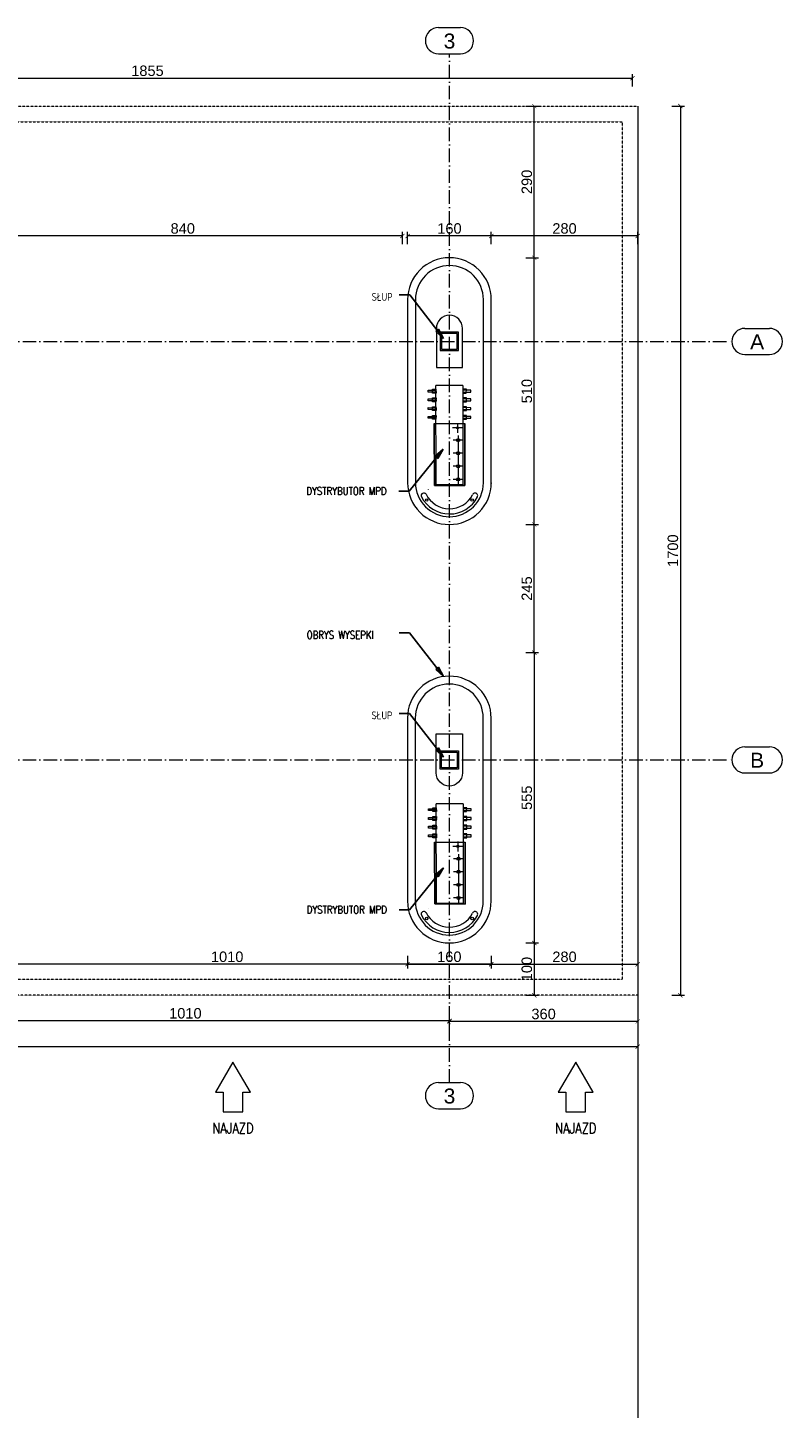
# Model space of a CAD drawing. Extents: x 64716 to 7565828, y -160732 to 5881792.
# Tile 140 of 160: x 282535 to 296969, y -39484 to -13086. Entities that reach past the tile are written whole.
import ezdxf

# ---------------------------------------------------------------- set-up
doc = ezdxf.new("R2010")
doc.units = 0
doc.header["$MEASUREMENT"] = 0
for name, pattern in [('DASHDOT', [20, 13, -3.4, 0.2, -3.4]), ('DASHED', [19.05, 12.7, -6.35]), ('Przerywana', [500, 300, -200])]:
    doc.linetypes.add(name, pattern=pattern)
for name, color, linetype, lineweight in [('-AGP1_widokowe', 7, 'Continuous', 15), ('a___wymiary', 46, 'Continuous', 18), ('BK_Opisy', 31, 'Continuous', 20), ('BK_Osie', 6, 'DASHDOT', 5), ('linii', 7, 'Continuous', 15), ('Wiata', 250, 'Continuous', 20)]:
    doc.layers.add(name, color=color, linetype=linetype, lineweight=lineweight)
for name, color, linetype in [('100_rzut_okna', 1, 'Continuous'), ('g dystrybutory', 7, 'Continuous'), ('TB_WYMIAROWANIE', 5, 'Continuous')]:
    doc.layers.add(name, color=color, linetype=linetype)
doc.layers.add('SHARY', color=7, linetype='Continuous', lineweight=15, true_color=0xa5a5a5)
doc.styles.add('ARIAL', font='arial.ttf')
doc.styles.add('ROMANS', font='simplex.shx', dxfattribs={"width": 0.8, "oblique": 15})
doc.styles.add('styl1', font='simplex.shx', dxfattribs={"oblique": 5})
doc.dimstyles.new('1_100', dxfattribs={"dimscale": 10, "dimtxt": 25, "dimasz": 20, "dimexe": 10, "dimexo": 10, "dimgap": 1, "dimtad": 0, "dimdec": 0, "dimzin": 0, "dimdsep": 46, "dimtxsty": 'ROMANS', "dimblk1": 'OBLIQUE', "dimblk2": 'OBLIQUE', "dimsah": 1, "dimcen": 0, "dimdle": 10, "dimclrd": 256, "dimclre": 256, "dimclrt": 2, "dimadec": 0, "dimazin": 0, "dimtfac": 0.4, "dimtdec": 0, "dimtmove": 0, "dimatfit": 3, "dimldrblk": 'CLOSEDBLANK', "dimfxl": 1, "dimtvp": 1, "dimtolj": 1, "dimtzin": 0, "dimarcsym": 0})
doc.dimstyles.new('mosstowy 1-100', dxfattribs={"dimscale": 20, "dimtxt": 10, "dimasz": 4, "dimexe": 4, "dimexo": 4, "dimgap": 2, "dimtad": 1, "dimdec": 0, "dimlfac": 0.1, "dimtxsty": 'ARIAL', "dimblk": 'ARCHTICK', "dimcen": 4, "dimclrd": 4, "dimclre": 4, "dimclrt": 256, "dimadec": 0, "dimazin": 0, "dimtfac": 1, "dimtdec": 0, "dimtmove": 1, "dimatfit": 3, "dimfxl": 8, "dimfxlon": 1, "dimlwd": 9, "dimlwe": 9, "dimarcsym": 0})

# ---------------------------------------------------------------- blocks, each defined once
blk = doc.blocks.new('_ArchTick')
at = {"layer": '100_rzut_okna', "color": 0, "linetype": 'Continuous', "const_width": 0.15}
blk.add_lwpolyline([(-0.5, -0.5), (0.5, 0.5)], dxfattribs=at)
blk = doc.blocks.new('*D1404')
at = {"layer": 'a___wymiary', "color": 4, "lineweight": 9}
for p, q in [((292064, -25035), (292304, -25035)), ((292224, -25035), (292224, -30585)), ((292064, -30585), (292304, -30585))]:
    blk.add_line(p, q, dxfattribs=at)
at = {"layer": 'Defpoints', "color": 0}
for p in [(290602, -25035), (290602, -30585), (292224, -30585)]:
    blk.add_point(p, dxfattribs=at)
at = {"layer": 'a___wymiary', "color": 4, "lineweight": 9, "xscale": 80, "yscale": 80, "zscale": 80}
for p, rotation in [((292224, -25035), 90), ((292224, -30585), 270)]:
    blk.add_blockref('_ArchTick', p, dxfattribs=dict(at, rotation=rotation))
at = {"layer": 'a___wymiary', "insert": (292082, -27810), "char_height": 200, "attachment_point": 5, "rotation": 90, "style": 'ARIAL'}
blk.add_mtext('555', dxfattribs=at)
blk = doc.blocks.new('*D1405')
at = {"layer": 'a___wymiary', "color": 4, "lineweight": 9}
for p, q in [((292064, -22585), (292304, -22585)), ((292224, -25035), (292224, -22585)), ((292064, -25035), (292304, -25035))]:
    blk.add_line(p, q, dxfattribs=at)
at = {"layer": 'Defpoints', "color": 0}
for p in [(290602, -22585), (292224, -22585), (290602, -25035)]:
    blk.add_point(p, dxfattribs=at)
at = {"layer": 'a___wymiary', "color": 4, "lineweight": 9, "xscale": 80, "yscale": 80, "zscale": 80}
for p, rotation in [((292224, -22585), 90), ((292224, -25035), 270)]:
    blk.add_blockref('_ArchTick', p, dxfattribs=dict(at, rotation=rotation))
at = {"layer": 'a___wymiary', "insert": (292082, -23810), "char_height": 200, "attachment_point": 5, "rotation": 90, "style": 'ARIAL'}
blk.add_mtext('245', dxfattribs=at)
blk = doc.blocks.new('*D1406')
at = {"layer": 'a___wymiary', "color": 4, "lineweight": 9}
for p, q in [((292064, -17487), (292304, -17487)), ((292224, -22585), (292224, -17487)), ((292064, -22585), (292304, -22585))]:
    blk.add_line(p, q, dxfattribs=at)
at = {"layer": 'Defpoints', "color": 0}
for p in [(290602, -17487), (292224, -17487), (290602, -22585)]:
    blk.add_point(p, dxfattribs=at)
at = {"layer": 'a___wymiary', "color": 4, "lineweight": 9, "xscale": 80, "yscale": 80, "zscale": 80}
for p, rotation in [((292224, -17487), 90), ((292224, -22585), 270)]:
    blk.add_blockref('_ArchTick', p, dxfattribs=dict(at, rotation=rotation))
at = {"layer": 'a___wymiary', "insert": (292082, -20036), "char_height": 200, "attachment_point": 5, "rotation": 90, "style": 'ARIAL'}
blk.add_mtext('510', dxfattribs=at)
blk = doc.blocks.new('*D1407')
at = {"layer": 'a___wymiary', "color": 4, "lineweight": 9}
for p, q in [((280502, -32234), (280502, -31994)), ((290602, -32074), (280502, -32074)), ((290602, -32234), (290602, -31994))]:
    blk.add_line(p, q, dxfattribs=at)
at = {"layer": 'Defpoints', "color": 0}
for p in [(280502, -32074), (280502, -32903), (290602, -32903)]:
    blk.add_point(p, dxfattribs=at)
at = {"layer": 'a___wymiary', "color": 4, "lineweight": 9, "xscale": 80, "yscale": 80, "zscale": 80, "rotation": 180}
blk.add_blockref('_ArchTick', (280502, -32074), dxfattribs=at)
at = {"layer": 'a___wymiary', "color": 4, "lineweight": 9, "xscale": 80, "yscale": 80, "zscale": 80}
blk.add_blockref('_ArchTick', (290602, -32074), dxfattribs=at)
at = {"layer": 'a___wymiary', "insert": (285552, -31932), "char_height": 200, "attachment_point": 5, "style": 'ARIAL'}
blk.add_mtext('1010', dxfattribs=at)
blk = doc.blocks.new('*D1410')
at = {"layer": 'a___wymiary', "color": 4, "lineweight": 9}
for p, q in [((294202, -31927), (294202, -32167)), ((290602, -32141), (290602, -32007)), ((294202, -32087), (290602, -32087))]:
    blk.add_line(p, q, dxfattribs=at)
at = {"layer": 'Defpoints', "color": 0}
for p in [(294202, -31586), (290602, -32087), (290602, -32221)]:
    blk.add_point(p, dxfattribs=at)
at = {"layer": 'a___wymiary', "color": 4, "lineweight": 9, "xscale": 80, "yscale": 80, "zscale": 80, "rotation": 180}
blk.add_blockref('_ArchTick', (290602, -32087), dxfattribs=at)
at = {"layer": 'a___wymiary', "color": 4, "lineweight": 9, "xscale": 80, "yscale": 80, "zscale": 80}
blk.add_blockref('_ArchTick', (294202, -32087), dxfattribs=at)
at = {"layer": 'a___wymiary', "insert": (292402, -31945), "char_height": 200, "attachment_point": 5, "style": 'ARIAL'}
blk.add_mtext('360', dxfattribs=at)
blk = doc.blocks.new('*D1415')
at = {"layer": 'a___wymiary', "color": 4, "lineweight": 9}
for p, q in [((291402, -30834), (291402, -31074)), ((294202, -30834), (294202, -31074)), ((291402, -30994), (294202, -30994))]:
    blk.add_line(p, q, dxfattribs=at)
at = {"layer": 'Defpoints', "color": 0}
for p in [(291402, -29622), (294202, -29622), (294202, -30994)]:
    blk.add_point(p, dxfattribs=at)
at = {"layer": 'a___wymiary', "color": 4, "lineweight": 9, "xscale": 80, "yscale": 80, "zscale": 80, "rotation": 180}
blk.add_blockref('_ArchTick', (291402, -30994), dxfattribs=at)
at = {"layer": 'a___wymiary', "color": 4, "lineweight": 9, "xscale": 80, "yscale": 80, "zscale": 80}
blk.add_blockref('_ArchTick', (294202, -30994), dxfattribs=at)
at = {"layer": 'a___wymiary', "insert": (292802, -30852), "char_height": 200, "attachment_point": 5, "style": 'ARIAL'}
blk.add_mtext('280', dxfattribs=at)
blk = doc.blocks.new('*D1416')
at = {"layer": 'a___wymiary', "color": 4, "lineweight": 9}
for p, q in [((292064, -30585), (292304, -30585)), ((292224, -30585), (292224, -31586)), ((292064, -31586), (292304, -31586))]:
    blk.add_line(p, q, dxfattribs=at)
at = {"layer": 'Defpoints', "color": 0}
for p in [(290602, -30585), (290602, -31586), (292224, -31586)]:
    blk.add_point(p, dxfattribs=at)
at = {"layer": 'a___wymiary', "color": 4, "lineweight": 9, "xscale": 80, "yscale": 80, "zscale": 80}
for p, rotation in [((292224, -30585), 90), ((292224, -31586), 270)]:
    blk.add_blockref('_ArchTick', p, dxfattribs=dict(at, rotation=rotation))
at = {"layer": 'a___wymiary', "insert": (292082, -31085), "char_height": 200, "attachment_point": 5, "rotation": 90, "style": 'ARIAL'}
blk.add_mtext('100', dxfattribs=at)
blk = doc.blocks.new('*D1417')
at = {"layer": 'a___wymiary', "color": 4, "lineweight": 9}
for p, q in [((292064, -14586), (292304, -14586)), ((292224, -17486), (292224, -14586)), ((292064, -17486), (292304, -17486))]:
    blk.add_line(p, q, dxfattribs=at)
at = {"layer": 'Defpoints', "color": 0}
for p in [(290602, -14586), (292224, -14586), (290602, -17486)]:
    blk.add_point(p, dxfattribs=at)
at = {"layer": 'a___wymiary', "color": 4, "lineweight": 9, "xscale": 80, "yscale": 80, "zscale": 80}
for p, rotation in [((292224, -14586), 90), ((292224, -17486), 270)]:
    blk.add_blockref('_ArchTick', p, dxfattribs=dict(at, rotation=rotation))
at = {"layer": 'a___wymiary', "insert": (292082, -16036), "char_height": 200, "attachment_point": 5, "rotation": 90, "style": 'ARIAL'}
blk.add_mtext('290', dxfattribs=at)
blk = doc.blocks.new('*D1427')
at = {"layer": 'a___wymiary', "color": 4, "lineweight": 9}
for p, q in [((294857, -14586), (295097, -14586)), ((295017, -14586), (295017, -31586)), ((294857, -31586), (295097, -31586))]:
    blk.add_line(p, q, dxfattribs=at)
at = {"layer": 'Defpoints', "color": 0}
for p in [(294102, -14586), (294102, -31586), (295017, -31586)]:
    blk.add_point(p, dxfattribs=at)
at = {"layer": 'a___wymiary', "color": 4, "lineweight": 9, "xscale": 80, "yscale": 80, "zscale": 80}
for p, rotation in [((295017, -14586), 90), ((295017, -31586), 270)]:
    blk.add_blockref('_ArchTick', p, dxfattribs=dict(at, rotation=rotation))
at = {"layer": 'a___wymiary', "insert": (294875, -23086), "char_height": 200, "attachment_point": 5, "rotation": 90, "style": 'ARIAL'}
blk.add_mtext('1700', dxfattribs=at)
blk = doc.blocks.new('*D1428')
at = {"layer": 'a___wymiary', "color": 4, "lineweight": 9}
for p, q in [((266802, -32407), (266802, -32647)), ((294202, -32407), (294202, -32647)), ((266802, -32567), (294202, -32567))]:
    blk.add_line(p, q, dxfattribs=at)
at = {"layer": 'Defpoints', "color": 0}
for p in [(266802, -31586), (294202, -31586), (294202, -32567)]:
    blk.add_point(p, dxfattribs=at)
at = {"layer": 'a___wymiary', "color": 4, "lineweight": 9, "xscale": 80, "yscale": 80, "zscale": 80, "rotation": 180}
blk.add_blockref('_ArchTick', (266802, -32567), dxfattribs=at)
at = {"layer": 'a___wymiary', "color": 4, "lineweight": 9, "xscale": 80, "yscale": 80, "zscale": 80}
blk.add_blockref('_ArchTick', (294202, -32567), dxfattribs=at)
at = {"layer": 'a___wymiary', "insert": (280502, -32425), "char_height": 200, "attachment_point": 5, "style": 'ARIAL'}
blk.add_mtext('2740', dxfattribs=at)
blk = doc.blocks.new('*D1429')
at = {"layer": 'a___wymiary', "color": 4, "lineweight": 9}
for p, q in [((291402, -17229), (291402, -16989)), ((294202, -17069), (291402, -17069)), ((294202, -17229), (294202, -16989))]:
    blk.add_line(p, q, dxfattribs=at)
at = {"layer": 'Defpoints', "color": 0}
for p in [(291402, -17069), (291402, -18286), (294202, -18283)]:
    blk.add_point(p, dxfattribs=at)
at = {"layer": 'a___wymiary', "color": 4, "lineweight": 9, "xscale": 80, "yscale": 80, "zscale": 80, "rotation": 180}
blk.add_blockref('_ArchTick', (291402, -17069), dxfattribs=at)
at = {"layer": 'a___wymiary', "color": 4, "lineweight": 9, "xscale": 80, "yscale": 80, "zscale": 80}
blk.add_blockref('_ArchTick', (294202, -17069), dxfattribs=at)
at = {"layer": 'a___wymiary', "insert": (292802, -16927), "char_height": 200, "attachment_point": 5, "style": 'ARIAL'}
blk.add_mtext('280', dxfattribs=at)
blk = doc.blocks.new('*D1430')
at = {"layer": 'a___wymiary', "color": 4, "lineweight": 9}
for p, q in [((289802, -17229), (289802, -16989)), ((291402, -17069), (289802, -17069)), ((291402, -17229), (291402, -16989))]:
    blk.add_line(p, q, dxfattribs=at)
at = {"layer": 'Defpoints', "color": 0}
for p in [(289802, -17069), (289802, -18286), (291402, -18286)]:
    blk.add_point(p, dxfattribs=at)
at = {"layer": 'a___wymiary', "color": 4, "lineweight": 9, "xscale": 80, "yscale": 80, "zscale": 80, "rotation": 180}
blk.add_blockref('_ArchTick', (289802, -17069), dxfattribs=at)
at = {"layer": 'a___wymiary', "color": 4, "lineweight": 9, "xscale": 80, "yscale": 80, "zscale": 80}
blk.add_blockref('_ArchTick', (291402, -17069), dxfattribs=at)
at = {"layer": 'a___wymiary', "insert": (290602, -16927), "char_height": 200, "attachment_point": 5, "style": 'ARIAL'}
blk.add_mtext('160', dxfattribs=at)
blk = doc.blocks.new('*D1431')
at = {"layer": 'a___wymiary', "color": 4, "lineweight": 9}
for p, q in [((281302, -17229), (281302, -16989)), ((289702, -17069), (281302, -17069)), ((289702, -17229), (289702, -16989))]:
    blk.add_line(p, q, dxfattribs=at)
at = {"layer": 'Defpoints', "color": 0}
for p in [(281302, -17069), (281302, -18286), (289702, -18286)]:
    blk.add_point(p, dxfattribs=at)
at = {"layer": 'a___wymiary', "color": 4, "lineweight": 9, "xscale": 80, "yscale": 80, "zscale": 80, "rotation": 180}
blk.add_blockref('_ArchTick', (281302, -17069), dxfattribs=at)
at = {"layer": 'a___wymiary', "color": 4, "lineweight": 9, "xscale": 80, "yscale": 80, "zscale": 80}
blk.add_blockref('_ArchTick', (289702, -17069), dxfattribs=at)
at = {"layer": 'a___wymiary', "insert": (285502, -16927), "char_height": 200, "attachment_point": 5, "style": 'ARIAL'}
blk.add_mtext('840', dxfattribs=at)
blk = doc.blocks.new('OSIE')
at = {"color": 251, "linetype": 'Continuous'}
for p, q in [((-23911, 18500), (-23489, 18500)), ((-13811, 18500), (-13389, 18500)), ((-3711, 18500), (-3289, 18500)), ((-23911, 18000), (-23489, 18000)), ((-13811, 18000), (-13389, 18000)), ((-3711, 18000), (-3289, 18000)), ((-29978, 12750), (-29511, 12750)), ((2150, 12750), (2617, 12750)), ((-29978, 12250), (-29511, 12250)), ((2150, 12250), (2617, 12250)), ((-29978, 4750), (-29511, 4750)), ((2150, 4750), (2617, 4750)), ((-29978, 4250), (-29511, 4250)), ((2150, 4250), (2617, 4250)), ((-23911, -1670), (-23489, -1670)), ((-13811, -1670), (-13389, -1670)), ((-3711, -1670), (-3289, -1670)), ((-23911, -2170), (-23489, -2170)), ((-13811, -2170), (-13389, -2170)), ((-3711, -2170), (-3289, -2170))]:
    blk.add_line(p, q, dxfattribs=at)
for centre, start, end in [((-23911, 18250), 90, 270), ((-23489, 18250), 270, 90), ((-13811, 18250), 90, 270), ((-13389, 18250), 270, 90), ((-3711, 18250), 90, 270), ((-3289, 18250), 270, 90), ((-29978, 12500), 90, 270), ((-29511, 12500), 270, 90), ((2150, 12500), 90, 270), ((2617, 12500), 270, 90), ((-29978, 4500), 90, 270), ((-29511, 4500), 270, 90), ((2150, 4500), 90, 270), ((2617, 4500), 270, 90), ((-23911, -1920), 90, 270), ((-23489, -1920), 270, 90), ((-13811, -1920), 90, 270), ((-13389, -1920), 270, 90), ((-3711, -1920), 90, 270), ((-3289, -1920), 270, 90)]:
    blk.add_arc(centre, 250, start, end, dxfattribs=at)
at = {"layer": 'BK_Osie', "color": 251, "ltscale": 20}
for p, q in [((-23700, -1670), (-23700, 18000)), ((-13600, -1670), (-13600, 18000)), ((-3500, -1670), (-3500, 18000)), ((-29261, 12500), (1900, 12500)), ((-29261, 4500), (1900, 4500))]:
    blk.add_line(p, q, dxfattribs=at)
at = {"color": 251, "linetype": 'Continuous', "style": 'ARIAL'}
for s, p in [('1', (-23811, 18100)), ('2', (-13711, 18100)), ('3', (-3611, 18100)), ('A', (-29878, 12350)), ('A', (2250, 12350)), ('B', (-29878, 4350)), ('B', (2250, 4350)), ('1', (-23811, -2070)), ('2', (-13711, -2070)), ('3', (-3611, -2070))]:
    blk.add_text(s, height=287, dxfattribs=at).set_placement(p)
blk = doc.blocks.new('dys')
at = {"layer": 'g dystrybutory', "color": 0, "lineweight": 9, "ltscale": 2}
for p, q in [((4219645, 944803, 0), (4220115, 945011, 0)), ((4220415, 943064, 0), (4219645, 944803, 0)), ((4220111, 943977, 0), (4219729, 944840, 0)), ((4220115, 945011, 0), (4220886, 943272, 0)), ((4219687, 944707, 0), (4219861, 944784, 0)), ((4220415, 943064, 0), (4220886, 943272, 0))]:
    blk.add_line(p, q, dxfattribs=at)
at = {"layer": 'g dystrybutory', "color": 0, "linetype": 'Przerywana', "lineweight": 9, "ltscale": 2}
for p, q in [((4219788, 944478, 0), (4219962, 944555, 0)), ((4219890, 944250, 0), (4220063, 944327, 0)), ((4219991, 944021, 0), (4220164, 944098, 0)), ((4220621, 943951, 0), (4220090, 943716, 0)), ((4220097, 943812, 0), (4220271, 943889, 0)), ((4220591, 943938, 0), (4220120, 943729, 0)), ((4220220, 943764, 0), (4220143, 943938, 0))]:
    blk.add_line(p, q, dxfattribs=at)
at = {"layer": 'g dystrybutory', "color": 0, "lineweight": 9, "ltscale": 2, "elevation": 0}
for points in [[(4220090, 943716), (4219610, 944800), (4220141, 945034), (4220621, 943951)], [(4220646, 943814), (4220632, 943846), (4220768, 943907), (4220782, 943875)], [(4220721, 943645), (4220691, 943711), (4220751, 943738), (4220780, 943671)], [(4220713, 943662), (4220699, 943694), (4220835, 943754), (4220850, 943722)], [(4220175, 943606), (4220161, 943638), (4220024, 943577), (4220038, 943545)], [(4220242, 943453), (4220228, 943485), (4220092, 943425), (4220106, 943393)], [(4220183, 943588), (4220153, 943655), (4220093, 943629), (4220123, 943562)], [(4220250, 943436), (4220220, 943503), (4220161, 943476), (4220190, 943410)], [(4220788, 943492), (4220759, 943559), (4220818, 943586), (4220848, 943519)], [(4220781, 943510), (4220766, 943542), (4220903, 943602), (4220917, 943570)], [(4220310, 943301), (4220295, 943333), (4220159, 943273), (4220173, 943241)], [(4220317, 943284), (4220288, 943351), (4220228, 943324), (4220258, 943257)], [(4220856, 943340), (4220826, 943407), (4220886, 943433), (4220915, 943366)], [(4220848, 943358), (4220834, 943389), (4220970, 943450), (4220984, 943418)], [(4220377, 943149), (4220363, 943181), (4220226, 943120), (4220241, 943088)], [(4220385, 943132), (4220355, 943198), (4220296, 943172), (4220325, 943105)]]:
    blk.add_lwpolyline(points, close=True, dxfattribs=at)
blk.add_lwpolyline([(4220621, 943951), (4220141, 945034), (4219610, 944800), (4220090, 943716)], dxfattribs=at)
at = {"layer": 'g dystrybutory', "color": 0, "linetype": 'Przerywana', "lineweight": 9, "ltscale": 2, "elevation": 0}
blk.add_lwpolyline([(4220653, 943797), (4220624, 943864), (4220683, 943890), (4220713, 943823)], close=True, dxfattribs=at)
at = {"layer": 'g dystrybutory', "color": 0, "lineweight": 9, "ltscale": 2}
for centre, radius in [((4219772, 944744, 0), 30), ((4219873, 944516, 0), 30), ((4219974, 944287, 0), 30), ((4220075, 944059, 0), 30), ((4220182, 943849, 0), 21)]:
    blk.add_circle(centre, radius, dxfattribs=at)
at = {"layer": 'g dystrybutory', "color": 0, "lineweight": 9, "extrusion": (-4.68905e-07, 1.03899e-06, 1)}
blk.add_arc((4219915, 944760, -1), 500, 52.5735, 52.6208, dxfattribs=at)
blk = doc.blocks.new('fgdfgdg')
at = {"layer": 'linii', "color": 0, "linetype": 'Continuous'}
for centre in [(7387285.627, 5664768.655), (7387286.352, 5664768.173)]:
    blk.add_circle(centre, 0.025, dxfattribs=at)
for centre, radius, start, end in [((7387286.174, 5664768.691), 0.6, 173.0946, 299.0991), ((7387285.627, 5664768.754), 0.0502, 359.6409, 169.8157), ((7387286.174, 5664768.691), 0.5, 172.7678, 298.7723), ((7387286.444, 5664768.212), 0.0502, 295.8202, 125.6453)]:
    blk.add_arc(centre, radius, start, end, dxfattribs=at)
blk = doc.blocks.new('*D1437')
at = {"layer": 'a___wymiary', "color": 4, "lineweight": 9}
for p, q in [((292064, -17487), (292304, -17487)), ((292224, -22585), (292224, -17487)), ((292064, -22585), (292304, -22585))]:
    blk.add_line(p, q, dxfattribs=at)
at = {"layer": 'Defpoints', "color": 0}
for p in [(290602, -17487), (292224, -17487), (290602, -22585)]:
    blk.add_point(p, dxfattribs=at)
at = {"layer": 'a___wymiary', "color": 4, "lineweight": 9, "xscale": 80, "yscale": 80, "zscale": 80}
for p, rotation in [((292224, -17487), 90), ((292224, -22585), 270)]:
    blk.add_blockref('_ArchTick', p, dxfattribs=dict(at, rotation=rotation))
at = {"layer": 'a___wymiary', "insert": (292082, -20036), "char_height": 200, "attachment_point": 5, "rotation": 90, "style": 'ARIAL'}
blk.add_mtext('510', dxfattribs=at)
blk = doc.blocks.new('*D1438')
at = {"layer": 'a___wymiary', "color": 4, "lineweight": 9}
for p, q in [((289802, -17229), (289802, -16989)), ((291402, -17069), (289802, -17069)), ((291402, -17229), (291402, -16989))]:
    blk.add_line(p, q, dxfattribs=at)
at = {"layer": 'Defpoints', "color": 0}
for p in [(289802, -17069), (289802, -18286), (291402, -18286)]:
    blk.add_point(p, dxfattribs=at)
at = {"layer": 'a___wymiary', "color": 4, "lineweight": 9, "xscale": 80, "yscale": 80, "zscale": 80, "rotation": 180}
blk.add_blockref('_ArchTick', (289802, -17069), dxfattribs=at)
at = {"layer": 'a___wymiary', "color": 4, "lineweight": 9, "xscale": 80, "yscale": 80, "zscale": 80}
blk.add_blockref('_ArchTick', (291402, -17069), dxfattribs=at)
at = {"layer": 'a___wymiary', "insert": (290602, -16927), "char_height": 200, "attachment_point": 5, "style": 'ARIAL'}
blk.add_mtext('160', dxfattribs=at)
blk = doc.blocks.new('_ClosedBlank')
at = {"layer": 'TB_WYMIAROWANIE', "color": 0, "lineweight": -2}
for p, q in [((-1, 0.17), (0, 0)), ((-1, 0.17), (-1, -0.17)), ((0, 0), (-1, -0.17))]:
    blk.add_line(p, q, dxfattribs=at)
blk = doc.blocks.new('_Oblique')
at = {"color": 0, "lineweight": -2}
blk.add_line((-0.5, -0.5), (0.5, 0.5), dxfattribs=at)
blk = doc.blocks.new('*D1443')
at = {"layer": 'Defpoints', "color": 0}
for p in [(289799, -28403), (291399, -28308), (291399, -30993)]:
    blk.add_point(p, dxfattribs=at)
at = {"layer": 'linii', "color": 4, "lineweight": 9}
for p, q in [((289799, -30833), (289799, -31073)), ((291399, -30833), (291399, -31073)), ((289799, -30993), (291399, -30993))]:
    blk.add_line(p, q, dxfattribs=at)
at = {"layer": 'linii', "color": 4, "lineweight": 9, "xscale": 80, "yscale": 80, "zscale": 80, "rotation": 180}
blk.add_blockref('_ArchTick', (289799, -30993), dxfattribs=at)
at = {"layer": 'linii', "color": 4, "lineweight": 9, "xscale": 80, "yscale": 80, "zscale": 80}
blk.add_blockref('_ArchTick', (291399, -30993), dxfattribs=at)
at = {"layer": 'linii', "insert": (290599, -30851), "char_height": 200, "attachment_point": 5, "style": 'ARIAL'}
blk.add_mtext('160', dxfattribs=at)
blk = doc.blocks.new('*D1444')
at = {"layer": 'Defpoints', "color": 0}
for p in [(281302, -27811), (291399, -28308), (281302, -30993)]:
    blk.add_point(p, dxfattribs=at)
at = {"layer": 'linii', "color": 4, "lineweight": 9}
for p, q in [((281302, -30833), (281302, -31073)), ((291399, -30833), (291399, -31073)), ((291399, -30993), (281302, -30993))]:
    blk.add_line(p, q, dxfattribs=at)
at = {"layer": 'linii', "color": 4, "lineweight": 9, "xscale": 80, "yscale": 80, "zscale": 80, "rotation": 180}
blk.add_blockref('_ArchTick', (281302, -30993), dxfattribs=at)
at = {"layer": 'linii', "color": 4, "lineweight": 9, "xscale": 80, "yscale": 80, "zscale": 80}
blk.add_blockref('_ArchTick', (291399, -30993), dxfattribs=at)
at = {"layer": 'linii', "insert": (286351, -30851), "char_height": 200, "attachment_point": 5, "style": 'ARIAL'}
blk.add_mtext('1010', dxfattribs=at)
blk = doc.blocks.new('*D1448')
at = {"layer": 'a___wymiary', "color": 4, "lineweight": 9}
for p, q in [((275552, -14214), (275552, -13974)), ((294102, -14214), (294102, -13974)), ((275552, -14054), (294102, -14054))]:
    blk.add_line(p, q, dxfattribs=at)
at = {"layer": 'Defpoints', "color": 0}
for p in [(294102, -14054), (275552, -14586), (294102, -14586)]:
    blk.add_point(p, dxfattribs=at)
at = {"layer": 'a___wymiary', "color": 4, "lineweight": 9, "xscale": 80, "yscale": 80, "zscale": 80, "rotation": 180}
blk.add_blockref('_ArchTick', (275552, -14054), dxfattribs=at)
at = {"layer": 'a___wymiary', "color": 4, "lineweight": 9, "xscale": 80, "yscale": 80, "zscale": 80}
blk.add_blockref('_ArchTick', (294102, -14054), dxfattribs=at)
at = {"layer": 'a___wymiary', "insert": (284827, -13912), "char_height": 200, "attachment_point": 5, "style": 'ARIAL'}
blk.add_mtext('1855', dxfattribs=at)

msp = doc.modelspace()

# ---------------------------------------------------------------- linework, layer by layer
at = {"layer": '-AGP1_widokowe', "ltscale": 2}
msp.add_line((291401.5, -21786.4), (291401.5, -21799.7), dxfattribs=at)
at = {"layer": '-AGP1_widokowe', "linetype": 'DASHED', "ltscale": 0.01}
msp.add_lwpolyline([(294202, -14586), (294202, -31586), (266802, -31586), (266802, -23086), (275452, -23086), (275452, -14586), (294202, -14586)], dxfattribs=at)
msp.add_lwpolyline([(293902, -14886), (293902, -31286), (267102, -31286), (267102, -23386), (275752, -23386), (275752, -14886)], close=True, dxfattribs=at)
at = {"layer": '-AGP1_widokowe', "ltscale": 2}
for points in [[(289802, -18286), (289802, -21786, 0.4142136), (290602, -22586), (290602, -22586, 0.4142136), (291402, -21786), (291402, -18286, 0.4142136), (290602, -17486), (290602, -17486, 0.4142136)], [(289952, -18286), (289952, -21786, 0.4142136), (290602, -22436, 0.4142136), (291252, -21786), (291252, -18286, 0.4142136), (290602, -17636, 0.4142136)]]:
    msp.add_lwpolyline(points, format="xyb", close=True, dxfattribs=at)
at = {"layer": '-AGP1_widokowe', "ltscale": 2, "elevation": 0}
for points in [[(289799.3, -26285.3), (289799.3, -29785.3, 0.4142136), (290599.3, -30585.3), (290599.3, -30585.3, 0.4142136), (291399.3, -29785.3), (291399.3, -26285.3, 0.4142136), (290599.3, -25485.3), (290599.3, -25485.3, 0.4142136)], [(289949.3, -26285.3), (289949.3, -29785.3, 0.4142136), (290599.3, -30435.3, 0.4142136), (291249.3, -29785.3), (291249.3, -26285.3, 0.4142136), (290599.3, -25635.3, 0.4142136)]]:
    msp.add_lwpolyline(points, format="xyb", close=True, dxfattribs=at)
at = {"layer": 'linii'}
msp.add_lwpolyline([(294202, -14586), (294202, -160732)], dxfattribs=at)
at = {"layer": 'linii', "linetype": 'Continuous'}
msp.add_lwpolyline([(290852, -18836, 1), (290352, -18836), (290352, -19586), (290852, -19586)], format="xyb", close=True, dxfattribs=at)
at = {"layer": 'linii', "linetype": 'Continuous', "elevation": 0}
msp.add_lwpolyline([(290849.3, -27336, -1), (290349.3, -27336), (290349.3, -26586), (290849.3, -26586)], format="xyb", close=True, dxfattribs=at)
at = {"layer": 'SHARY'}
for points in [[(286126.6, -33441.6), (286273.1, -33441.6), (286273.1, -33816.6), (286648.1, -33816.6), (286648.1, -33441.6), (286794.5, -33441.6), (286460.6, -32863.2)], [(292682.6, -33441.6), (292829.1, -33441.6), (292829.1, -33816.6), (293204.1, -33816.6), (293204.1, -33441.6), (293350.5, -33441.6), (293016.6, -32863.2)]]:
    msp.add_lwpolyline(points, close=True, dxfattribs=at)
at = {"layer": 'Wiata', "color": 0, "linetype": 'Continuous'}
for points in [[(290777, -19261), (290777, -18911), (290427, -18911), (290427, -19261)], [(290752, -19236), (290752, -18936), (290452, -18936), (290452, -19236)]]:
    msp.add_lwpolyline(points, close=True, dxfattribs=at)
at = {"layer": 'Wiata', "color": 0, "linetype": 'Continuous', "elevation": 0}
for points in [[(290774.3, -26911), (290774.3, -27261), (290424.3, -27261), (290424.3, -26911)], [(290749.3, -26936), (290749.3, -27236), (290449.3, -27236), (290449.3, -26936)]]:
    msp.add_lwpolyline(points, close=True, dxfattribs=at)

# ---------------------------------------------------------------- block references
at = {"layer": 'linii'}
msp.add_blockref('OSIE', (294102, -31586), dxfattribs=at)
at = {"layer": 'linii', "rotation": 156.1339450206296}
for p in [(4531966.4, -865079.4, -0.2), (4531972.8, -873081.3, -0.2)]:
    msp.add_blockref('dys', p, dxfattribs=at)
at = {"layer": 'linii', "color": 0, "linetype": 'Continuous', "lineweight": 18, "xscale": 1000, "yscale": 1000, "zscale": 1000, "rotation": 33.60389962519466}
for p in [(-3017302461.7, -8806595093.3), (-3017302461.7, -8806603093.2, 0)]:
    msp.add_blockref('fgdfgdg', p, dxfattribs=at)

# ---------------------------------------------------------------- texts
at = {"layer": 'BK_Opisy', "style": 'styl1', "width": 0.8}
for s, p in [('SŁUP', (289113, -18309.7, 0)), ('DYSTRYBUTOR MPD ', (287865.5, -22021.4, 0)), ('OBRYS WYSEPKI', (287871.9, -24771.4, 0)), ('SŁUP', (289110.3, -26309.7, 0)), ('DYSTRYBUTOR MPD ', (287871.9, -30023.4, 0))]:
    msp.add_text(s, height=150, dxfattribs=at).set_placement(p)
at = {"layer": 'SHARY', "style": 'styl1', "width": 0.8}
for p in [(286066, -34226), (292622, -34226)]:
    msp.add_text('NAJAZD', height=200, dxfattribs=at).set_placement(p)

# ---------------------------------------------------------------- dimensions: what is measured, and where the dimension line sits
at = {"layer": 'a___wymiary'}
for base, p1, p2, picture, middle in [((294102, -14054.1), (275551.8, -14586.5), (294102, -14586), '*D1448', (284826.9, -13911.9)), ((281302, -17069.1), (289702, -18286), (281302, -18286), '*D1431', (285502, -16926.9)), ((289802, -17069.1), (291402, -18286), (289802, -18286), '*D1430', (290602, -16926.9)), ((289802, -17069.1), (291402, -18286), (289802, -18286), '*D1438', (290602, -16926.9)), ((291402, -17069.1), (294202, -18282.7), (291402, -18286), '*D1429', (292802, -16926.9)), ((294201.8, -30994.1), (291401.7, -29621.6), (294201.8, -29622.4), '*D1415', (292801.8, -30851.9)), ((294202, -32567.1), (266802, -31586), (294202, -31586), '*D1428', (280502, -32424.9)), ((290602, -32087.1), (294202, -31586), (290602, -32220.7), '*D1410', (292402, -31944.9)), ((280502, -32073.9), (290602, -32902.5), (280502, -32902.5), '*D1407', (285552, -31931.8))]:
    dim = msp.add_linear_dim(base=base, p1=p1, p2=p2, dimstyle='mosstowy 1-100', override={"dimblk": 'ArchTick'}, dxfattribs=at)
    dim.commit()
    dim.dimension.update_dxf_attribs({"geometry": picture, "text_midpoint": middle})
for base, p1, p2, picture, middle in [((292224, -14586), (290602, -17486), (290602, -14586), '*D1417', (292081.9, -16036)), ((295017, -31586), (294102, -14586), (294102, -31586), '*D1427', (294874.9, -23086)), ((292224, -17486.7), (290602, -22584.7), (290602, -17486.7), '*D1406', (292081.9, -20035.7)), ((292224, -17486.7), (290602, -22584.7), (290602, -17486.7), '*D1437', (292081.9, -20035.7)), ((292224, -22584.7), (290602, -25034.9), (290602, -22584.7), '*D1405', (292081.9, -23809.8)), ((292224, -30584.7), (290602.2, -25034.9), (290602.2, -30584.7), '*D1404', (292082.3, -27809.8)), ((292224, -31586), (290602.2, -30584.7), (290602.2, -31586), '*D1416', (292081.9, -31085.4))]:
    dim = msp.add_linear_dim(base=base, p1=p1, p2=p2, angle=90, dimstyle='mosstowy 1-100', override={"dimblk": 'ArchTick'}, dxfattribs=at)
    dim.commit()
    dim.dimension.update_dxf_attribs({"geometry": picture, "text_midpoint": middle})
at = {"layer": 'linii'}
for base, p1, p2, picture, middle in [((281302.1, -30993.3), (291399.3, -28307.9, 0), (281302.1, -27810.8, 0), '*D1444', (286350.7, -30851.2)), ((291399.3, -30993.3, 0), (289799.3, -28402.7, 0), (291399.3, -28307.9, 0), '*D1443', (290599.3, -30851.2, 0))]:
    dim = msp.add_linear_dim(base=base, p1=p1, p2=p2, dimstyle='mosstowy 1-100', dxfattribs=at)
    dim.commit()
    dim.dimension.update_dxf_attribs({"geometry": picture, "text_midpoint": middle})

# ---------------------------------------------------------------- leaders
at = {"layer": 'TB_WYMIAROWANIE', "lineweight": 25}
for points in [[(290490.5, -19032.1, 0), (289842.1, -18196.8, 0), (289642, -18196.8, 0)], [(290481.4, -21145.3, 0), (289833, -21948.4, 0), (289632.9, -21948.4, 0)], [(290487.9, -25493.8, 0), (289839.4, -24658.5, 0), (289639.3, -24658.5, 0)], [(290487.9, -27032.1, 0), (289839.4, -26196.8, 0), (289639.3, -26196.8, 0)], [(290487.9, -29147.3, 0), (289839.4, -29950.4, 0), (289639.3, -29950.4, 0)]]:
    msp.add_leader(points, dimstyle='1_100', override={"dimgap": 1, "dimtad": 0}, dxfattribs=at)

doc.saveas('drawing.dxf')
